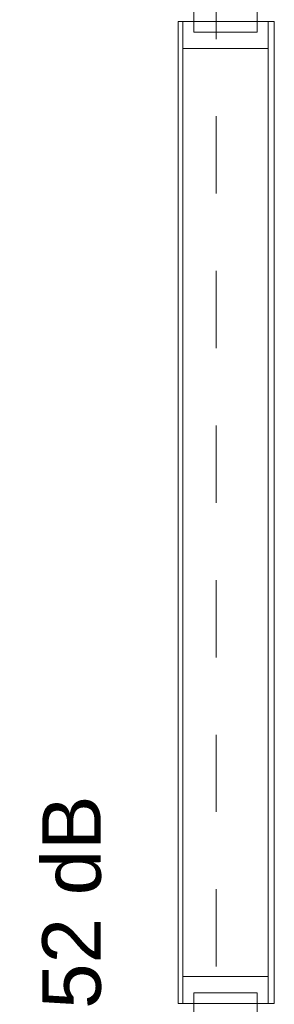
# Model space of a CAD drawing. Header units: metres. Extents: x -45.2 to 14.3, y -31.8 to 10.2.
# Tile 119 of 152: x -8.354 to -8.025, y -10.799 to -9.525. Entities that reach past the tile are written whole.
import ezdxf

# ---------------------------------------------------------------- set-up
doc = ezdxf.new("R2010")
doc.units = ezdxf.units.M
doc.header["$LTSCALE"] = 0.05
doc.linetypes.add('Raster 01', pattern=[2, 1, -1])
doc.layers.add('027_Tischlerarbeiten-340 Innentüren', color=7, linetype='Continuous', lineweight=9)
doc.layers.add('AV1-Akustikvorgaben-Trennwände', color=7, linetype='Continuous', lineweight=5)
doc.layers.add('AV1-Raster', color=7, linetype='Raster 01', lineweight=9, true_color=0xa6a6a6)
doc.styles.add('Arial', font='arial.ttf')

msp = doc.modelspace()

# ---------------------------------------------------------------- linework, layer by layer
at = {"layer": '027_Tischlerarbeiten-340 Innentüren', "color": 7, "linetype": 'Continuous', "lineweight": 5}
for points in [[(-8.1289, -9.509), (-8.0469, -9.509), (-8.0469, -9.541), (-8.1289, -9.541)], [(-8.149, -9.5273), (-8.143, -9.5273), (-8.143, -10.7977), (-8.149, -10.7977)], [(-8.143, -9.5273), (-8.033, -9.5273), (-8.033, -9.5623), (-8.143, -9.5623)], [(-8.033, -9.5273), (-8.025, -9.5273), (-8.025, -10.7977), (-8.033, -10.7977)], [(-8.143, -10.7627), (-8.033, -10.7627), (-8.033, -10.7977), (-8.143, -10.7977)], [(-8.1289, -10.784), (-8.0469, -10.784), (-8.0469, -10.816), (-8.1289, -10.816)]]:
    msp.add_lwpolyline(points, close=True, dxfattribs=at)
at = {"layer": 'AV1-Raster'}
msp.add_line((-8.1, -22.95), (-8.1, 1.35), dxfattribs=at)

# ---------------------------------------------------------------- texts
at = {"layer": 'AV1-Akustikvorgaben-Trennwände', "insert": (-8.2479, -11.0741), "char_height": 0.07565, "attachment_point": 7, "rotation": 90, "style": 'Arial'}
msp.add_mtext('Rw ≥ 52 dB', dxfattribs=at)

doc.saveas('drawing.dxf')
